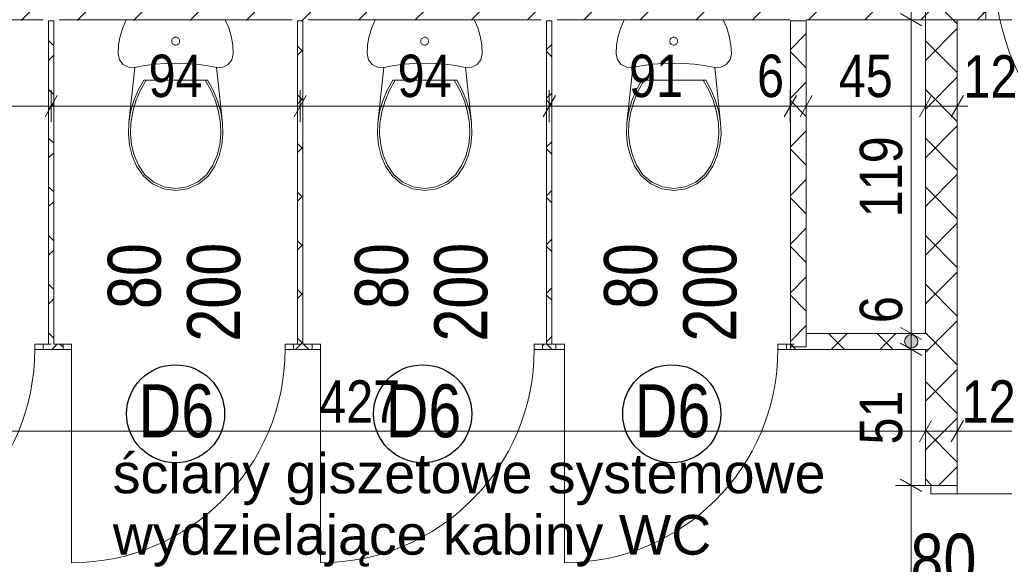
# Model space of a CAD drawing. Header units: centimetres. Extents: x 18292 to 3593338517, y 11794 to 62103.
# Tile 109 of 147: x 1796684037 to 1796684409, y 55585 to 55790. Entities that reach past the tile are written whole.
import ezdxf

# ---------------------------------------------------------------- set-up
doc = ezdxf.new("R2010")
doc.units = ezdxf.units.CM
doc.header["$MEASUREMENT"] = 0
doc.linetypes.add('Kreski-Szerokie', pattern=[3, 1.2, -1.8])
for name, color, linetype in [('499-Wymiary i opisy', 7, 'Continuous'), ('__PROJEKTOWANE', 7, 'Continuous'), ('__PROJEKTOWANE_WYPOSAŻENIE', 7, 'Continuous'), ('MF_KRESKOWANIE', 7, 'Continuous'), ('MF_OKNA', 7, 'Continuous'), ('MF_SCIANY_KONSTR', 7, 'Continuous')]:
    doc.layers.add(name, color=color, linetype=linetype)
doc.styles.add('GENERATED_STYLE_2', font='txt')
doc.styles.add('GENERATED_STYLE_4', font='txt')
doc.dimstyles.new('GENERATED_STYLE__1', dxfattribs={"dimtxt": 16, "dimasz": 6.08, "dimexe": 0.18, "dimexo": 0.0625, "dimgap": 0.09, "dimtad": 1, "dimtih": 1, "dimtoh": 1, "dimdec": 0, "dimzin": 0, "dimdsep": 46, "dimtxsty": 'GENERATED_STYLE_4', "dimblk": 'ARROWHEAD_2', "dimblk1": 'ARROWHEAD_2', "dimblk2": 'ARROWHEAD_2', "dimcen": 0.09, "dimse1": 1, "dimse2": 1, "dimclrd": 7, "dimclre": 7, "dimclrt": 7, "dimadec": 0, "dimazin": 0, "dimtfac": 1, "dimtdec": 4, "dimtmove": 0, "dimatfit": 3, "dimfxl": 0, "dimtolj": 1, "dimtzin": 0, "dimarcsym": 0})
doc.dimstyles.new('GENERATED_STYLE__2', dxfattribs={"dimtxt": 16, "dimasz": 6.08, "dimexe": 0.18, "dimexo": 0.0625, "dimgap": 0.09, "dimtad": 1, "dimtih": 1, "dimtoh": 1, "dimdec": 0, "dimzin": 0, "dimdsep": 46, "dimtxsty": 'GENERATED_STYLE_4', "dimblk": 'ARROWHEAD_2', "dimblk1": 'ARROWHEAD_2', "dimblk2": 'ARROWHEAD_2', "dimcen": 0.09, "dimse1": 1, "dimse2": 1, "dimclrd": 7, "dimclre": 7, "dimclrt": 7, "dimadec": 0, "dimazin": 0, "dimtfac": 1, "dimtdec": 4, "dimtmove": 2, "dimatfit": 3, "dimfxl": 0, "dimtolj": 1, "dimtzin": 0, "dimarcsym": 0})
doc.dimstyles.new('GENERATED_STYLE__3', dxfattribs={"dimtxt": 16, "dimasz": 6.08, "dimexe": 0.18, "dimexo": 0.0625, "dimgap": 0.09, "dimtad": 1, "dimdec": 0, "dimzin": 0, "dimdsep": 46, "dimtxsty": 'GENERATED_STYLE_4', "dimblk": 'ARROWHEAD_2', "dimblk1": 'ARROWHEAD_2', "dimblk2": 'ARROWHEAD_2', "dimcen": 0.09, "dimse1": 1, "dimse2": 1, "dimclrd": 7, "dimclre": 7, "dimclrt": 7, "dimadec": 0, "dimazin": 0, "dimtfac": 1, "dimtdec": 4, "dimtmove": 2, "dimatfit": 3, "dimfxl": 0, "dimtolj": 1, "dimtzin": 0, "dimarcsym": 0})
doc.dimstyles.new('GENERATED_STYLE__4', dxfattribs={"dimtxt": 16, "dimasz": 6.08, "dimexe": 0.18, "dimexo": 0.0625, "dimgap": 0.09, "dimtad": 1, "dimdec": 0, "dimzin": 0, "dimdsep": 46, "dimtxsty": 'GENERATED_STYLE_4', "dimblk": 'ARROWHEAD_2', "dimblk1": 'ARROWHEAD_2', "dimblk2": 'ARROWHEAD_2', "dimcen": 0.09, "dimse1": 1, "dimse2": 1, "dimclrd": 7, "dimclre": 7, "dimclrt": 7, "dimadec": 0, "dimazin": 0, "dimtfac": 1, "dimtdec": 4, "dimtmove": 0, "dimatfit": 3, "dimfxl": 0, "dimtolj": 1, "dimtzin": 0, "dimarcsym": 0})
pattern_1 = [(45, (1801523908.342, 3898003.605), (-9.192387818, 9.192387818), []), (135, (1801523908.342, 3898003.605), (9.192387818, 9.192387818), [])]

# ---------------------------------------------------------------- blocks, each defined once
blk = doc.blocks.new('Drzwi metalowe 21_5')
at = {"layer": '__PROJEKTOWANE', "color": 7, "linetype": 'Continuous', "lineweight": 13}
blk.add_line((42.8, 0), (42.8, 85.6), dxfattribs=at)
at = {"layer": '__PROJEKTOWANE', "color": 150, "linetype": 'Continuous', "lineweight": 13}
for p, q in [((-46, 0), (-50.3, 0)), ((-46, 0), (-50.3, 0)), ((-46, 0), (-46, -10)), ((-46, 0), (-46, -10)), ((46, 0), (46, -10)), ((46, 0), (46, -10)), ((46, 0), (50.3, 0)), ((46, 0), (50.3, 0)), ((-46, -10), (-46, -12)), ((-46, -10), (-46, -12)), ((46, -10), (46, -12)), ((46, -10), (46, -12)), ((-46, -12), (-50.3, -12)), ((-46, -12), (-50.3, -12)), ((46, -12), (50.3, -12)), ((46, -12), (50.3, -12))]:
    blk.add_line(p, q, dxfattribs=at)
at = {"layer": '__PROJEKTOWANE', "color": 7, "linetype": 'Continuous', "lineweight": 15}
for p, q in [((-42.8, 0), (-46, 0)), ((-46, 0), (-46, -10)), ((-42.8, -10), (-42.8, 0)), ((46, 0), (42.8, 0)), ((42.8, 0), (42.8, -10)), ((46, -10), (46, 0)), ((-46, -10), (-42.8, -10)), ((42.8, -10), (46, -10))]:
    blk.add_line(p, q, dxfattribs=at)
at = {"layer": '__PROJEKTOWANE', "color": 7, "linetype": 'Continuous', "lineweight": 13}
blk.add_arc((42.8, 0), 85.6, 90, 180, dxfattribs=at)
blk = doc.blocks.new('Drzwi metalowe 21_6')
at = {"layer": '__PROJEKTOWANE', "color": 7, "linetype": 'Continuous', "lineweight": 13}
blk.add_line((46.8, 0), (46.8, 93.6), dxfattribs=at)
at = {"layer": '__PROJEKTOWANE', "color": 150, "linetype": 'Continuous', "lineweight": 13}
for p, q in [((-50, 20), (-54.3, 20)), ((-50, 20), (-54.3, 20)), ((-50, 20), (-50, 0)), ((-50, 20), (-50, 0)), ((-50, 20), (-50, 0)), ((50, 20), (50, 0)), ((50, 20), (50, 0)), ((50, 20), (50, 0)), ((50, 20), (54.3, 20)), ((50, 20), (54.3, 20)), ((-50, 0), (-50, -10)), ((-50, 0), (-50, -10)), ((50, 0), (50, -10)), ((50, 0), (50, -10)), ((-50, -10), (-54.3, -10)), ((-50, -10), (-54.3, -10)), ((50, -10), (54.3, -10)), ((50, -10), (54.3, -10))]:
    blk.add_line(p, q, dxfattribs=at)
at = {"layer": '__PROJEKTOWANE', "color": 7, "linetype": 'Continuous', "lineweight": 15}
for p, q in [((-46.8, 0), (-50, 0)), ((-50, 0), (-50, -10)), ((-46.8, -10), (-46.8, 0)), ((50, 0), (46.8, 0)), ((46.8, 0), (46.8, -10)), ((50, -10), (50, 0)), ((-50, -10), (-46.8, -10)), ((46.8, -10), (50, -10))]:
    blk.add_line(p, q, dxfattribs=at)
at = {"layer": '__PROJEKTOWANE', "color": 7, "linetype": 'Continuous', "lineweight": 13}
blk.add_arc((46.8, 0), 93.6, 90, 180, dxfattribs=at)
blk = doc.blocks.new('Drzwi metalowe 21_7')
at = {"layer": '__PROJEKTOWANE', "color": 7, "linetype": 'Continuous', "lineweight": 13}
blk.add_line((40.3, 0), (40.3, 80.6), dxfattribs=at)
at = {"layer": '__PROJEKTOWANE', "color": 150, "linetype": 'Continuous', "lineweight": 13}
for p, q in [((-43.5, 0), (-46.5, 0)), ((-43.5, 0), (-46.5, 0)), ((-43.5, 0), (-43.5, -2)), ((-43.5, 0), (-43.5, -2)), ((43.5, 0), (43.5, -2)), ((43.5, 0), (43.5, -2)), ((43.5, 0), (46.5, 0)), ((43.5, 0), (46.5, 0)), ((-43.5, -2), (-46.5, -2)), ((-43.5, -2), (-46.5, -2)), ((43.5, -2), (46.5, -2)), ((43.5, -2), (46.5, -2))]:
    blk.add_line(p, q, dxfattribs=at)
at = {"layer": '__PROJEKTOWANE', "color": 7, "linetype": 'Continuous', "lineweight": 15}
for p, q in [((-40.3, 0), (-43.5, 0)), ((-43.5, 0), (-43.5, -2)), ((-40.3, -2), (-40.3, 0)), ((43.5, 0), (40.3, 0)), ((40.3, 0), (40.3, -2)), ((43.5, -2), (43.5, 0)), ((-43.5, -2), (-40.3, -2)), ((40.3, -2), (43.5, -2))]:
    blk.add_line(p, q, dxfattribs=at)
at = {"layer": '__PROJEKTOWANE', "color": 7, "linetype": 'Continuous', "lineweight": 13}
blk.add_arc((40.3, 0), 80.6, 90, 180, dxfattribs=at)
blk = doc.blocks.new('WC 1 LT 65')
at = {"layer": '__PROJEKTOWANE', "color": 5, "linetype": 'Continuous', "lineweight": 13}
for p, q in [((-18.68, 64.5), (-20.01, 61.45)), ((18.68, 64.5), (-18.68, 64.5)), ((20.01, 61.45), (18.68, 64.5)), ((-20.01, 61.45), (-20.97, 58.26)), ((20.97, 58.26), (20.01, 61.45)), ((-20.97, 58.26), (-21.55, 54.98)), ((-1.48, 56.66), (-1.5, 56.4)), ((-1.5, 56.4), (-1.48, 56.14)), ((-1.41, 56.91), (-1.48, 56.66)), ((-1.48, 56.14), (-1.41, 55.89)), ((-1.3, 57.15), (-1.41, 56.91)), ((-1.41, 55.89), (-1.3, 55.65)), ((-1.15, 57.36), (-1.3, 57.15)), ((-0.96, 57.55), (-1.15, 57.36)), ((-0.75, 57.7), (-0.96, 57.55)), ((-0.51, 57.81), (-0.75, 57.7)), ((-0.26, 57.88), (-0.51, 57.81)), ((0, 57.9), (-0.26, 57.88)), ((0.26, 57.88), (0, 57.9)), ((0.51, 57.81), (0.26, 57.88)), ((0.75, 57.7), (0.51, 57.81)), ((0.96, 57.55), (0.75, 57.7)), ((1.15, 57.36), (0.96, 57.55)), ((1.3, 57.15), (1.15, 57.36)), ((1.41, 56.91), (1.3, 57.15)), ((1.3, 55.65), (1.41, 55.89)), ((1.48, 56.66), (1.41, 56.91)), ((1.41, 55.89), (1.48, 56.14)), ((1.5, 56.4), (1.48, 56.66)), ((1.48, 56.14), (1.5, 56.4)), ((21.55, 54.98), (20.97, 58.26)), ((-21.55, 54.98), (-21.75, 51.65)), ((-1.3, 55.65), (-1.15, 55.44)), ((-1.15, 55.44), (-0.96, 55.25)), ((-0.96, 55.25), (-0.75, 55.1)), ((-0.75, 55.1), (-0.51, 54.99)), ((-0.51, 54.99), (-0.26, 54.92)), ((-0.26, 54.92), (0, 54.9)), ((0, 54.9), (0.26, 54.92)), ((0.26, 54.92), (0.51, 54.99)), ((0.51, 54.99), (0.75, 55.1)), ((0.75, 55.1), (0.96, 55.25)), ((0.96, 55.25), (1.15, 55.44)), ((1.15, 55.44), (1.3, 55.65)), ((21.75, 51.65), (21.55, 54.98)), ((-21.75, 51.65), (-21.24, 49.4)), ((-21.24, 49.4), (-19.82, 47.58)), ((19.82, 47.58), (21.24, 49.4)), ((21.24, 49.4), (21.75, 51.65)), ((-19.82, 47.58), (-17.76, 46.55)), ((-17.76, 46.55), (-15.45, 46.5)), ((-15.45, 46.5), (-17.7, 25.5)), ((-15.45, 46.5), (-11.62, 47.18)), ((-11.62, 47.18), (-7.76, 47.66)), ((-7.76, 47.66), (-3.89, 47.96)), ((-3.89, 47.96), (0, 48.05)), ((0, 48.05), (3.89, 47.96)), ((3.89, 47.96), (7.76, 47.66)), ((7.76, 47.66), (11.62, 47.18)), ((11.62, 47.18), (15.45, 46.5)), ((15.45, 46.5), (17.76, 46.55)), ((17.7, 25.5), (15.45, 46.5)), ((17.76, 46.55), (19.82, 47.58)), ((-12.07, 41.6), (-14.16, 37.85)), ((-11.12, 41.6), (-13.28, 37.84)), ((12.07, 41.6), (-12.07, 41.6)), ((13.28, 37.84), (11.12, 41.6)), ((14.16, 37.85), (12.07, 41.6)), ((-14.16, 37.85), (-15.81, 33.88)), ((-13.28, 37.84), (-14.98, 33.85)), ((14.98, 33.85), (13.28, 37.84)), ((15.81, 33.88), (14.16, 37.85)), ((-15.81, 33.88), (-17, 29.74)), ((-14.98, 33.85), (-16.19, 29.69)), ((16.19, 29.69), (14.98, 33.85)), ((17, 29.74), (15.81, 33.88)), ((-17, 29.74), (-17.7, 25.5)), ((17.7, 25.5), (17, 29.74)), ((-16.19, 29.69), (-16.91, 25.42)), ((16.91, 25.42), (16.19, 29.69)), ((-17.7, 25.5), (-17.85, 21.3)), ((-16.91, 25.42), (-17.06, 21.33)), ((17.06, 21.33), (16.91, 25.42)), ((17.85, 21.3), (17.7, 25.5)), ((-17.85, 21.3), (-17.41, 17.13)), ((-17.06, 21.33), (-16.62, 17.27)), ((16.62, 17.27), (17.06, 21.33)), ((17.41, 17.13), (17.85, 21.3)), ((-17.41, 17.13), (-16.38, 13.06)), ((-16.62, 17.27), (-15.62, 13.3)), ((15.62, 13.3), (16.62, 17.27)), ((16.38, 13.06), (17.41, 17.13)), ((-16.38, 13.06), (-14.78, 9.17)), ((-15.62, 13.3), (-14.07, 9.52)), ((14.07, 9.52), (15.62, 13.3)), ((14.78, 9.17), (16.38, 13.06)), ((-14.78, 9.17), (-12.21, 5.4)), ((-14.07, 9.52), (-11.62, 5.93)), ((11.62, 5.93), (14.07, 9.52)), ((12.21, 5.4), (14.78, 9.17)), ((-12.21, 5.4), (-8.7, 2.48)), ((-11.62, 5.93), (-8.28, 3.15)), ((8.28, 3.15), (11.62, 5.93)), ((8.7, 2.48), (12.21, 5.4)), ((-8.7, 2.48), (-4.52, 0.63)), ((-8.28, 3.15), (-4.3, 1.4)), ((-4.52, 0.63), (0, 0)), ((-4.3, 1.4), (0, 0.8)), ((0, 0.8), (4.3, 1.4)), ((0, 0), (4.52, 0.63)), ((4.3, 1.4), (8.28, 3.15)), ((4.52, 0.63), (8.7, 2.48))]:
    blk.add_line(p, q, dxfattribs=at)
blk = doc.blocks.new('*D616', base_point=(1801523908.34, 3898003.61))
at = {"layer": '499-Wymiary i opisy', "color": 7, "linetype": 'Continuous', "lineweight": 13}
for p, q in [((1796683954.37, 55639.09), (1796683949.75, 55631.09)), ((1796683952.06, 55629.09), (1796683952.06, 55641.09)), ((1796684381.37, 55639.09), (1796684376.75, 55631.09)), ((1796684379.06, 55629.09), (1796684379.06, 55641.09)), ((1796683948.14, 55635.09), (1796683952.06, 55635.09)), ((1796683952.06, 55635.09), (1796684379.06, 55635.09))]:
    blk.add_line(p, q, dxfattribs=at)
at = {"layer": '499-Wymiary i opisy', "color": 7, "lineweight": 13, "insert": (1796684150.2, 55638.29), "char_height": 16, "attachment_point": 7, "style": 'GENERATED_STYLE_4'}
blk.add_mtext('\\A1;{\\pql;\\fArial Narrow|b0|i0|c238|p34;427}', dxfattribs=at)
blk = doc.blocks.new('ARROWHEAD_2')
at = {"color": 0, "linetype": 'Continuous', "lineweight": 0}
for p, q in [((-0.378, -0.655), (0.378, 0.655)), ((0, 0), (-1, 0))]:
    blk.add_line(p, q, dxfattribs=at)
blk = doc.blocks.new('*D617', base_point=(1801523908.34, 3898003.61))
at = {"layer": '499-Wymiary i opisy', "color": 7, "linetype": 'Continuous', "lineweight": 13}
for p, q in [((1796684381.37, 55639.09), (1796684376.75, 55631.09)), ((1796684379.06, 55629.09), (1796684379.06, 55641.09)), ((1796684393.37, 55639.09), (1796684388.75, 55631.09)), ((1796684391.06, 55629.09), (1796684391.06, 55641.09)), ((1796684379.06, 55635.09), (1796684391.06, 55635.09))]:
    blk.add_line(p, q, dxfattribs=at)
blk = doc.blocks.new('*D618', base_point=(1801523908.34, 3898003.61))
at = {"layer": '499-Wymiary i opisy', "color": 7, "linetype": 'Continuous', "lineweight": 13}
for p, q in [((1796684393.37, 55639.09), (1796684388.75, 55631.09)), ((1796684391.06, 55629.09), (1796684391.06, 55641.09)), ((1796684518.37, 55639.09), (1796684513.75, 55631.09)), ((1796684516.06, 55629.09), (1796684516.06, 55641.09)), ((1796684391.06, 55635.09), (1796684516.06, 55635.09))]:
    blk.add_line(p, q, dxfattribs=at)
at = {"layer": '499-Wymiary i opisy', "color": 7, "lineweight": 13, "char_height": 16, "attachment_point": 7, "style": 'GENERATED_STYLE_4'}
for s, insert in [('\\A1;{\\pql;\\fArial Narrow|b0|i0|c238|p34;12}', (1796684392.69, 55638.29)), ('\\A1;{\\pql;\\fArial Narrow|b0|i0|c238|p34;125}', (1796684438.2, 55638.29))]:
    blk.add_mtext(s, dxfattribs=dict(at, insert=insert))
blk = doc.blocks.new('*D737', base_point=(1801523908.34, 3898003.61))
at = {"layer": '499-Wymiary i opisy', "color": 7, "linetype": 'Continuous', "lineweight": 13}
for p, q in [((1796683954.37, 55761.85), (1796683949.75, 55753.85)), ((1796683952.06, 55751.85), (1796683952.06, 55763.85)), ((1796684051.36, 55761.85), (1796684046.74, 55753.85)), ((1796684049.05, 55751.85), (1796684049.05, 55763.85)), ((1796683948.14, 55757.85), (1796683952.06, 55757.85)), ((1796683952.06, 55757.85), (1796684049.05, 55757.85))]:
    blk.add_line(p, q, dxfattribs=at)
at = {"layer": '499-Wymiary i opisy', "color": 7, "lineweight": 13, "insert": (1796683990.31, 55761.05), "char_height": 16, "attachment_point": 7, "style": 'GENERATED_STYLE_4'}
blk.add_mtext('\\A1;{\\pql;\\fArial Narrow|b0|i0|c238|p34;97}', dxfattribs=at)
blk = doc.blocks.new('*D738', base_point=(1801523908.34, 3898003.61))
at = {"layer": '499-Wymiary i opisy', "color": 7, "linetype": 'Continuous', "lineweight": 13}
for p, q in [((1796684051.36, 55761.85), (1796684046.74, 55753.85)), ((1796684049.05, 55751.85), (1796684049.05, 55763.85)), ((1796684145.35, 55761.85), (1796684140.73, 55753.85)), ((1796684143.04, 55751.85), (1796684143.04, 55763.85)), ((1796684049.05, 55757.85), (1796684143.04, 55757.85))]:
    blk.add_line(p, q, dxfattribs=at)
at = {"layer": '499-Wymiary i opisy', "color": 7, "lineweight": 13, "insert": (1796684085.8, 55761.05), "char_height": 16, "attachment_point": 7, "style": 'GENERATED_STYLE_4'}
blk.add_mtext('\\A1;{\\pql;\\fArial Narrow|b0|i0|c238|p34;94}', dxfattribs=at)
blk = doc.blocks.new('*D739', base_point=(1801523908.34, 3898003.61))
at = {"layer": '499-Wymiary i opisy', "color": 7, "linetype": 'Continuous', "lineweight": 13}
for p, q in [((1796684145.35, 55761.85), (1796684140.73, 55753.85)), ((1796684143.04, 55751.85), (1796684143.04, 55763.85)), ((1796684239.35, 55761.85), (1796684234.73, 55753.85)), ((1796684237.04, 55751.85), (1796684237.04, 55763.85)), ((1796684143.04, 55757.85), (1796684237.04, 55757.85))]:
    blk.add_line(p, q, dxfattribs=at)
at = {"layer": '499-Wymiary i opisy', "color": 7, "lineweight": 13, "insert": (1796684179.8, 55761.05), "char_height": 16, "attachment_point": 7, "style": 'GENERATED_STYLE_4'}
blk.add_mtext('\\A1;{\\pql;\\fArial Narrow|b0|i0|c238|p34;94}', dxfattribs=at)
blk = doc.blocks.new('*D740', base_point=(1801523908.34, 3898003.61))
at = {"layer": '499-Wymiary i opisy', "color": 7, "linetype": 'Continuous', "lineweight": 13}
for p, q in [((1796684239.35, 55761.85), (1796684234.73, 55753.85)), ((1796684237.04, 55751.85), (1796684237.04, 55763.85)), ((1796684330.33, 55761.85), (1796684325.72, 55753.85)), ((1796684328.03, 55751.85), (1796684328.03, 55763.85)), ((1796684237.04, 55757.85), (1796684328.03, 55757.85))]:
    blk.add_line(p, q, dxfattribs=at)
at = {"layer": '499-Wymiary i opisy', "color": 7, "lineweight": 13, "char_height": 16, "attachment_point": 7, "style": 'GENERATED_STYLE_4'}
for s, insert in [('\\A1;{\\pql;\\fArial Narrow|b0|i0|c238|p34;91}', (1796684267.17, 55761.05)), ('\\A1;{\\pql;\\fArial Narrow|b0|i0|c238|p34;6}', (1796684315.47, 55761.05))]:
    blk.add_mtext(s, dxfattribs=dict(at, insert=insert))
blk = doc.blocks.new('*D741', base_point=(1801523908.34, 3898003.61))
at = {"layer": '499-Wymiary i opisy', "color": 7, "linetype": 'Continuous', "lineweight": 13}
for p, q in [((1796684330.33, 55761.85), (1796684325.72, 55753.85)), ((1796684328.03, 55751.85), (1796684328.03, 55763.85)), ((1796684336.33, 55761.85), (1796684331.72, 55753.85)), ((1796684334.03, 55751.85), (1796684334.03, 55763.85)), ((1796684328.03, 55757.85), (1796684334.03, 55757.85))]:
    blk.add_line(p, q, dxfattribs=at)
blk = doc.blocks.new('*D742', base_point=(1801523908.34, 3898003.61))
at = {"layer": '499-Wymiary i opisy', "color": 7, "linetype": 'Continuous', "lineweight": 13}
for p, q in [((1796684336.33, 55761.85), (1796684331.72, 55753.85)), ((1796684334.03, 55751.85), (1796684334.03, 55763.85)), ((1796684381.37, 55761.85), (1796684376.75, 55753.85)), ((1796684379.06, 55751.85), (1796684379.06, 55763.85)), ((1796684334.03, 55757.85), (1796684379.06, 55757.85))]:
    blk.add_line(p, q, dxfattribs=at)
at = {"layer": '499-Wymiary i opisy', "color": 7, "lineweight": 13, "insert": (1796684346.3, 55761.05), "char_height": 16, "attachment_point": 7, "style": 'GENERATED_STYLE_4'}
blk.add_mtext('\\A1;{\\pql;\\fArial Narrow|b0|i0|c238|p34;45}', dxfattribs=at)
blk = doc.blocks.new('*D743', base_point=(1801523908.34, 3898003.61))
at = {"layer": '499-Wymiary i opisy', "color": 7, "linetype": 'Continuous', "lineweight": 13}
for p, q in [((1796684381.37, 55761.85), (1796684376.75, 55753.85)), ((1796684379.06, 55751.85), (1796684379.06, 55763.85)), ((1796684388.75, 55753.85), (1796684393.37, 55761.85)), ((1796684391.06, 55751.85), (1796684391.06, 55763.85)), ((1796684379.06, 55757.85), (1796684391.06, 55757.85)), ((1796684391.06, 55757.85), (1796684394.97, 55757.85))]:
    blk.add_line(p, q, dxfattribs=at)
at = {"layer": '499-Wymiary i opisy', "color": 7, "lineweight": 13, "insert": (1796684393.37, 55761.05), "char_height": 16, "attachment_point": 7, "style": 'GENERATED_STYLE_4'}
blk.add_mtext('\\A1;{\\pql;\\fArial Narrow|b0|i0|c238|p34;12}', dxfattribs=at)
blk = doc.blocks.new('*D747', base_point=(1801523908.34, 3898003.61))
at = {"layer": '499-Wymiary i opisy', "color": 7, "linetype": 'Continuous', "lineweight": 13}
for p, q in [((1796684369.67, 55616.91), (1796684377.67, 55612.29)), ((1796684379.67, 55614.6), (1796684367.67, 55614.6)), ((1796684373.67, 55522.6), (1796684373.67, 55614.6)), ((1796684369.67, 55524.91), (1796684377.67, 55520.29)), ((1796684379.67, 55522.6), (1796684367.67, 55522.6))]:
    blk.add_line(p, q, dxfattribs=at)
at = {"layer": '499-Wymiary i opisy', "color": 7, "lineweight": 13, "insert": (1796684370.47, 55558.36), "char_height": 16, "attachment_point": 7, "rotation": 90, "style": 'GENERATED_STYLE_4'}
blk.add_mtext('\\A1;{\\pql;\\fArial Narrow|b0|i0|c238|p34;92}', dxfattribs=at)
blk = doc.blocks.new('*D748', base_point=(1801523908.34, 3898003.61))
at = {"layer": '499-Wymiary i opisy', "color": 7, "linetype": 'Continuous', "lineweight": 13}
for p, q in [((1796684369.67, 55668.3), (1796684377.67, 55663.68)), ((1796684379.67, 55665.99), (1796684367.67, 55665.99)), ((1796684373.67, 55614.6), (1796684373.67, 55665.99)), ((1796684369.67, 55616.91), (1796684377.67, 55612.29)), ((1796684379.67, 55614.6), (1796684367.67, 55614.6))]:
    blk.add_line(p, q, dxfattribs=at)
at = {"layer": '499-Wymiary i opisy', "color": 7, "lineweight": 13, "insert": (1796684370.47, 55630.06), "char_height": 16, "attachment_point": 7, "rotation": 90, "style": 'GENERATED_STYLE_4'}
blk.add_mtext('\\A1;{\\pql;\\fArial Narrow|b0|i0|c238|p34;51}', dxfattribs=at)
blk = doc.blocks.new('*D749', base_point=(1801523908.34, 3898003.61))
at = {"layer": '499-Wymiary i opisy', "linetype": 'Continuous', "lineweight": 13}
blk.add_hatch(color=7, dxfattribs=at).paths.add_polyline_path([(1796684371.15, 55668.99), (1796684371.34, 55668.03), (1796684371.89, 55667.21), (1796684372.71, 55666.66), (1796684373.67, 55666.47), (1796684374.64, 55666.66), (1796684375.46, 55667.21), (1796684376.01, 55668.03), (1796684376.2, 55668.99), (1796684376.01, 55669.96), (1796684375.46, 55670.78), (1796684374.64, 55671.32), (1796684373.67, 55671.52), (1796684372.71, 55671.32), (1796684371.89, 55670.78), (1796684371.34, 55669.96)])
at = {"layer": '499-Wymiary i opisy', "color": 7, "linetype": 'Continuous', "lineweight": 13}
for p, q in [((1796684379.67, 55671.99), (1796684367.67, 55671.99)), ((1796684369.67, 55674.3), (1796684377.67, 55669.68)), ((1796684373.62, 55668.99), (1796684373.62, 55672.74)), ((1796684373.67, 55665.99), (1796684373.67, 55671.99)), ((1796684369.67, 55668.3), (1796684377.67, 55663.68)), ((1796684373.67, 55668.99), (1796684373.62, 55668.99)), ((1796684379.67, 55665.99), (1796684367.67, 55665.99))]:
    blk.add_line(p, q, dxfattribs=at)
blk.add_circle((1796684373.67, 55668.99), 2.52, dxfattribs=at)
blk = doc.blocks.new('*D750', base_point=(1801523908.34, 3898003.61))
at = {"layer": '499-Wymiary i opisy', "color": 7, "linetype": 'Continuous', "lineweight": 13}
for p, q in [((1796684373.67, 55790.49), (1796684373.67, 55794.41)), ((1796684379.67, 55790.49), (1796684367.67, 55790.49)), ((1796684377.67, 55788.18), (1796684369.67, 55792.8)), ((1796684373.67, 55671.99), (1796684373.67, 55790.49)), ((1796684373.62, 55672.74), (1796684373.62, 55689.26)), ((1796684379.67, 55671.99), (1796684367.67, 55671.99)), ((1796684369.67, 55674.3), (1796684377.67, 55669.68)), ((1796684373.62, 55668.99), (1796684373.62, 55672.74))]:
    blk.add_line(p, q, dxfattribs=at)
at = {"layer": '499-Wymiary i opisy', "color": 7, "lineweight": 13, "char_height": 16, "attachment_point": 7, "rotation": 90, "style": 'GENERATED_STYLE_4'}
for s, insert in [('\\A1;{\\pql;\\fArial Narrow|b0|i0|c238|p34;119}', (1796684370.47, 55715.88)), ('\\A1;{\\pql;\\fArial Narrow|b0|i0|c238|p34;6}', (1796684370.47, 55675.88))]:
    blk.add_mtext(s, dxfattribs=dict(at, insert=insert))

msp = doc.modelspace()

# ---------------------------------------------------------------- hatches: boundary and pattern name
at = {"layer": '__PROJEKTOWANE', "linetype": 'Continuous', "lineweight": 0, "true_color": 0x000000}
h = msp.add_hatch(dxfattribs=at)
h.set_pattern_fill('Concrete_Block_000c', color=18, style=0, pattern_type=2)
h.set_pattern_definition(pattern_1)
h.paths.add_polyline_path([(1796684379.06, 55820.49), (1796684379.06, 55614.6), (1796684391.06, 55614.6), (1796684391.06, 55790.49)])
h = msp.add_hatch(dxfattribs=at)
h.set_pattern_fill('Concrete_Block_000c', color=18, style=0, pattern_type=2)
h.set_pattern_definition(pattern_1)
h.paths.add_polyline_path([(1796684050.05, 55667.99), (1796684050.05, 55790.1), (1796684048.05, 55790.1), (1796684048.05, 55667.99)])
h = msp.add_hatch(dxfattribs=at)
h.set_pattern_fill('Concrete_Block_000c', color=18, style=0, pattern_type=2)
h.set_pattern_definition(pattern_1)
h.paths.add_polyline_path([(1796684144.04, 55667.99), (1796684144.04, 55790.1), (1796684142.04, 55790.1), (1796684142.04, 55667.99)])
h = msp.add_hatch(dxfattribs=at)
h.set_pattern_fill('Concrete_Block_000c', color=18, style=0, pattern_type=2)
h.set_pattern_definition(pattern_1)
h.paths.add_polyline_path([(1796684238.04, 55667.99), (1796684238.04, 55790.1), (1796684236.04, 55790.1), (1796684236.04, 55667.99)])
h = msp.add_hatch(dxfattribs=at)
h.set_pattern_fill('Concrete_Block_000c', color=18, style=0, pattern_type=2)
h.set_pattern_definition(pattern_1)
h.paths.add_polyline_path([(1796684334.04, 55666.99), (1796684334.04, 55790.1), (1796684328.04, 55790.1), (1796684328.04, 55666.99)])
h = msp.add_hatch(dxfattribs=at)
h.set_pattern_fill('Concrete_Block_000c', color=18, style=0, pattern_type=2)
h.set_pattern_definition(pattern_1)
h.paths.add_polyline_path([(1796684328.04, 55665.99), (1796684379.06, 55665.99), (1796684379.06, 55671.99), (1796684328.04, 55671.99)])
h = msp.add_hatch(dxfattribs=at)
h.set_pattern_fill('Concrete_Block_000c', color=18, style=0, pattern_type=2)
h.set_pattern_definition(pattern_1)
h.paths.add_polyline_path([(1796684046.06, 55665.99), (1796684053.51, 55665.99), (1796684053.51, 55667.99), (1796684046.06, 55667.99)])
h = msp.add_hatch(dxfattribs=at)
h.set_pattern_fill('Concrete_Block_000c', color=18, style=0, pattern_type=2)
h.set_pattern_definition(pattern_1)
h.paths.add_polyline_path([(1796684140.51, 55665.99), (1796684147.54, 55665.99), (1796684147.54, 55667.99), (1796684140.51, 55667.99)])
h = msp.add_hatch(dxfattribs=at)
h.set_pattern_fill('Concrete_Block_000c', color=18, style=0, pattern_type=2)
h.set_pattern_definition(pattern_1)
h.paths.add_polyline_path([(1796684234.54, 55665.99), (1796684239.54, 55665.99), (1796684239.54, 55667.99), (1796684234.54, 55667.99)])
h = msp.add_hatch(dxfattribs=at)
h.set_pattern_fill('Concrete_Block_000c', color=18, style=0, pattern_type=2)
h.set_pattern_definition(pattern_1)
h.paths.add_polyline_path([(1796684326.54, 55665.99), (1796684328.04, 55665.99), (1796684328.04, 55667.99), (1796684326.54, 55667.99)])
at = {"layer": 'MF_KRESKOWANIE', "linetype": 'Continuous', "lineweight": 13}
h = msp.add_hatch(dxfattribs=at)
h.set_pattern_fill('bloczki_ceramiczne_000c', color=250, style=0, pattern_type=2)
h.set_pattern_definition([(45, (1801523908.342, 3898003.605), (-10.606601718, 10.606601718), [])])
h.paths.add_polyline_path([(1796683914.06, 54907.49), (1796684214.06, 54907.49), (1796684214.06, 54896.49), (1796684214.06, 54735.49), (1796684214.06, 54106.49), (1796684282.06, 54106.49), (1796684590.06, 54106.49), (1796684590.06, 53966.49), (1796684632.06, 53966.49), (1796684913.74, 53966.49), (1796684913.74, 53894.49), (1796684913.74, 53558.49), (1796685083.74, 53558.49), (1796685083.74, 53894.49), (1796685083.74, 53966.49), (1796685083.74, 54106.49), (1796685459.06, 54106.49), (1796685459.06, 54607.49), (1796685759.06, 54607.49), (1796685759.06, 54660.49), (1796685759.06, 55820.49), (1796685440.06, 55820.49), (1796684664.06, 55820.49), (1796684664.06, 55776.49), (1796684735.06, 55776.49), (1796684735.06, 55556.49), (1796684668.06, 55556.49), (1796684658.06, 55556.49), (1796684658.06, 55514.49), (1796684878.06, 55514.49), (1796684878.06, 55556.49), (1796684777.06, 55556.49), (1796684777.06, 55776.49), (1796685115.06, 55776.49), (1796685115.06, 55556.49), (1796684958.06, 55556.49), (1796684958.06, 55514.49), (1796685157.06, 55514.49), (1796685157.06, 55776.49), (1796685421.06, 55776.49), (1796685721.06, 55776.49), (1796685721.06, 55234.49), (1796685421.06, 55234.49), (1796685157.06, 55234.49), (1796685157.06, 55434.49), (1796685115.06, 55434.49), (1796685115.06, 55393.49), (1796685115.06, 55026.49), (1796685157.06, 55026.49), (1796685157.06, 55192.49), (1796685721.06, 55192.49), (1796685721.06, 54645.49), (1796685457.06, 54645.49), (1796685457.06, 54735.49), (1796685457.06, 54747.49), (1796685157.06, 54747.49), (1796685157.06, 54934.49), (1796685115.06, 54934.49), (1796685115.06, 54747.49), (1796685115.06, 54705.49), (1796685421.06, 54705.49), (1796685421.06, 54144.49), (1796685019.06, 54144.49), (1796685019.06, 54705.49), (1796685023.06, 54705.49), (1796685023.06, 54747.49), (1796684925.06, 54747.49), (1796684925.06, 54705.49), (1796684977.06, 54705.49), (1796684977.06, 54290.49), (1796684952.06, 54290.49), (1796684967.06, 54248.49), (1796684977.06, 54248.49), (1796684977.06, 54144.49), (1796684797.06, 54144.49), (1796684797.06, 54147.49), (1796684755.06, 54147.49), (1796684755.06, 54144.49), (1796684742.06, 54144.49), (1796684742.06, 54106.49), (1796685045.74, 54106.49), (1796685045.74, 54008.49), (1796685045.74, 53894.49), (1796685045.39, 53894.49), (1796685045.39, 53600.49), (1796684955.74, 53600.49), (1796684955.74, 53894.49), (1796684955.74, 53983.49), (1796684930.74, 54008.49), (1796684632.06, 54008.49), (1796684632.06, 54106.49), (1796684682.06, 54106.49), (1796684682.06, 54144.49), (1796684632.06, 54144.49), (1796684632.06, 54159.49), (1796684590.06, 54159.49), (1796684590.06, 54144.49), (1796684252.06, 54144.49), (1796684252.06, 54705.49), (1796684392.06, 54705.49), (1796684392.06, 54747.49), (1796684252.06, 54747.49), (1796684252.06, 54907.49), (1796684516.06, 54907.49), (1796684516.06, 54871.49), (1796684558.06, 54871.49), (1796684558.06, 55099.49), (1796684516.06, 55099.49), (1796684516.06, 54945.49), (1796684262.06, 54945.49), (1796683952.06, 54945.49), (1796683952.06, 55790.1), (1796684414.6, 55790.44), (1796684414.74, 55820.49), (1796683952.06, 55820.49), (1796683928.06, 55782.49), (1796683914.06, 55782.49), (1796683914.06, 54945.49)])

# ---------------------------------------------------------------- linework, layer by layer
at = {"layer": '__PROJEKTOWANE', "color": 150, "linetype": 'Continuous', "lineweight": 13}
for p, q in [((1796684046.06, 55667.99), (1796684049.06, 55667.99)), ((1796684046.06, 55665.99), (1796684046.06, 55667.99)), ((1796684053.51, 55667.99), (1796684050.51, 55667.99)), ((1796684053.51, 55665.99), (1796684053.51, 55667.99)), ((1796684140.51, 55667.99), (1796684143.51, 55667.99)), ((1796684140.51, 55665.99), (1796684140.51, 55667.99)), ((1796684147.54, 55667.99), (1796684144.54, 55667.99)), ((1796684147.54, 55665.99), (1796684147.54, 55667.99)), ((1796684234.54, 55667.99), (1796684237.54, 55667.99)), ((1796684234.54, 55665.99), (1796684234.54, 55667.99)), ((1796684239.54, 55667.99), (1796684236.54, 55667.99)), ((1796684239.54, 55665.99), (1796684239.54, 55667.99)), ((1796684326.54, 55667.99), (1796684329.54, 55667.99)), ((1796684326.54, 55665.99), (1796684326.54, 55667.99)), ((1796684046.06, 55665.99), (1796684049.06, 55665.99)), ((1796684053.51, 55665.99), (1796684050.51, 55665.99)), ((1796684140.51, 55665.99), (1796684143.51, 55665.99)), ((1796684147.54, 55665.99), (1796684144.54, 55665.99)), ((1796684234.54, 55665.99), (1796684237.54, 55665.99)), ((1796684239.54, 55665.99), (1796684236.54, 55665.99)), ((1796684326.54, 55665.99), (1796684329.54, 55665.99)), ((1796684379.06, 55614.6), (1796684379.06, 55618.9)), ((1796684391.06, 55614.6), (1796684391.06, 55618.9)), ((1796684381.06, 55614.6), (1796684379.06, 55614.6)), ((1796684391.06, 55614.6), (1796684381.06, 55614.6))]:
    msp.add_line(p, q, dxfattribs=at)
at = {"layer": '__PROJEKTOWANE', "color": 150, "linetype": 'Continuous', "lineweight": 13, "flags": 128}
for points in [[(1796684379.06, 55820.49), (1796684379.06, 55671.99)], [(1796684391.06, 55614.6), (1796684391.06, 55790.49)], [(1796684050.05, 55790.1), (1796684048.05, 55790.1)], [(1796684048.05, 55790.1), (1796684048.05, 55667.99)], [(1796684050.05, 55667.99), (1796684050.05, 55790.1)], [(1796684144.04, 55790.1), (1796684142.04, 55790.1)], [(1796684142.04, 55790.1), (1796684142.04, 55667.99)], [(1796684144.04, 55667.99), (1796684144.04, 55790.1)], [(1796684238.04, 55790.1), (1796684236.04, 55790.1)], [(1796684236.04, 55790.1), (1796684236.04, 55667.99)], [(1796684238.04, 55667.99), (1796684238.04, 55790.1)], [(1796684334.04, 55790.1), (1796684328.04, 55790.1)], [(1796684328.04, 55790.1), (1796684328.04, 55666.99)], [(1796684334.04, 55666.99), (1796684334.04, 55790.1)], [(1796684328.04, 55671.99), (1796684328.04, 55671.99)], [(1796684328.04, 55671.99), (1796684328.04, 55665.99)], [(1796684379.06, 55671.99), (1796684334.04, 55671.99)], [(1796684048.05, 55667.99), (1796684046.06, 55667.99)], [(1796684053.51, 55667.99), (1796684050.05, 55667.99)], [(1796684142.04, 55667.99), (1796684140.51, 55667.99)], [(1796684147.54, 55667.99), (1796684144.04, 55667.99)], [(1796684236.04, 55667.99), (1796684234.54, 55667.99)], [(1796684239.54, 55667.99), (1796684238.04, 55667.99)], [(1796684328.04, 55667.99), (1796684326.54, 55667.99)], [(1796684328.04, 55665.99), (1796684328.04, 55667.99)], [(1796684046.06, 55665.99), (1796684053.51, 55665.99)], [(1796684140.51, 55665.99), (1796684147.54, 55665.99)], [(1796684234.54, 55665.99), (1796684239.54, 55665.99)], [(1796684326.54, 55665.99), (1796684328.04, 55665.99)], [(1796684328.04, 55666.99), (1796684334.04, 55666.99)], [(1796684328.04, 55665.99), (1796684379.06, 55665.99)], [(1796684379.06, 55665.99), (1796684379.06, 55614.6)]]:
    msp.add_lwpolyline(points, dxfattribs=at)
at = {"layer": '__PROJEKTOWANE', "color": 7, "linetype": 'Kreski-Szerokie', "lineweight": 13, "flags": 128}
msp.add_lwpolyline([(1796684400.79, 55820.49), (1796684400.79, 55790.49)], dxfattribs=at)
at = {"layer": '__PROJEKTOWANE', "color": 7, "linetype": 'Continuous', "lineweight": 25}
for centre in [(1796684095.99, 55641.64), (1796684189.27, 55641.64), (1796684283.28, 55641.64), (1796684424.7, 55568.6)]:
    msp.add_circle(centre, 18.52, dxfattribs=at)
at = {"layer": 'MF_SCIANY_KONSTR', "color": 7, "linetype": 'Continuous', "lineweight": 13}
for p, q in [((1796683952.06, 55790.49), (1796684046.05, 55790.49)), ((1796684052.05, 55790.49), (1796684140.04, 55790.49)), ((1796684146.04, 55790.49), (1796684234.03, 55790.49)), ((1796684240.03, 55790.49), (1796684328.03, 55790.49)), ((1796684334.03, 55790.49), (1796684422.02, 55790.49))]:
    msp.add_line(p, q, dxfattribs=at)

# ---------------------------------------------------------------- block references
at = {"layer": '__PROJEKTOWANE', "color": 5, "linetype": 'Continuous', "lineweight": 13, "xscale": -1, "zscale": 100}
for name, p, rotation in [('Drzwi metalowe 21_6', (1796684451.79, 55810.49), 180), ('Drzwi metalowe 21_5', (1796684391.06, 55568.6), 270)]:
    msp.add_blockref(name, p, dxfattribs=dict(at, rotation=rotation))
at = {"layer": '__PROJEKTOWANE', "color": 5, "linetype": 'Continuous', "lineweight": 13, "zscale": 100}
for p in [(1796684096.04, 55725.99), (1796684190.03, 55725.99), (1796684284.03, 55725.99)]:
    msp.add_blockref('WC 1 LT 65', p, dxfattribs=at)
at = {"layer": '__PROJEKTOWANE', "color": 5, "linetype": 'Continuous', "lineweight": 13, "zscale": 100, "rotation": 180}
for p in [(1796684002.56, 55665.99), (1796684097.01, 55665.99), (1796684191.04, 55665.99), (1796684283.04, 55665.99)]:
    msp.add_blockref('Drzwi metalowe 21_7', p, dxfattribs=at)

# ---------------------------------------------------------------- texts
at = {"layer": '__PROJEKTOWANE_WYPOSAŻENIE', "color": 150, "linetype": 'Continuous', "lineweight": 13, "insert": (1796684072.31, 55626.64), "char_height": 15, "width": 277.9185, "attachment_point": 1, "line_spacing_factor": 0.927826, "style": 'GENERATED_STYLE_2'}
msp.add_mtext('\\A1;{\\pql;\\fArial|b0|i0|c238|p38;ściany giszetowe systemowe wydzielające kabiny WC}', dxfattribs=at)
at = {"layer": 'MF_OKNA', "color": 7, "linetype": 'Continuous', "lineweight": 13, "char_height": 20, "attachment_point": 4, "rotation": 90, "style": 'GENERATED_STYLE_2'}
for s, insert in [('\\A1;{\\W0.800000x;\\pql;\\fArial|b0|i0|c238|p38;80}', (1796684080.55, 55681.21)), ('\\A1;{\\W0.800000x;\\pql;\\fArial|b0|i0|c238|p38;200}', (1796684110.51, 55668.93)), ('\\A1;{\\W0.800000x;\\pql;\\fArial|b0|i0|c238|p38;80}', (1796684173.82, 55681.21)), ('\\A1;{\\W0.800000x;\\pql;\\fArial|b0|i0|c238|p38;200}', (1796684203.78, 55668.93)), ('\\A1;{\\W0.800000x;\\pql;\\fArial|b0|i0|c238|p38;80}', (1796684267.84, 55681.21)), ('\\A1;{\\W0.800000x;\\pql;\\fArial|b0|i0|c238|p38;200}', (1796684297.8, 55668.93))]:
    msp.add_mtext(s, dxfattribs=dict(at, insert=insert))
at = {"layer": 'MF_OKNA', "color": 7, "linetype": 'Continuous', "lineweight": 13, "char_height": 20, "attachment_point": 4, "style": 'GENERATED_STYLE_2'}
for s, insert in [('\\A1;{\\W0.800000x;\\pql;\\fArial|b0|i0|c238|p38;D6}', (1796684082.02, 55642.62)), ('\\A1;{\\W0.800000x;\\pql;\\fArial|b0|i0|c238|p38;D6}', (1796684175.29, 55642.62)), ('\\A1;{\\W0.800000x;\\pql;\\fArial|b0|i0|c238|p38;D6}', (1796684269.31, 55642.62)), ('\\A1;{\\W0.800000x;\\pql;\\fArial|b0|i0|c238|p38;80}', (1796684373.39, 55586.24))]:
    msp.add_mtext(s, dxfattribs=dict(at, insert=insert))

# ---------------------------------------------------------------- dimensions: what is measured, and where the dimension line sits
at = {"layer": '499-Wymiary i opisy', "color": 7, "linetype": 'Continuous', "lineweight": 13}
for base, p1, p2, dimstyle, picture, middle in [((1796684373.67487502, 55790.49378463), (1796684379.05622411, 55671.99378463), (1796684379.05622411, 55790.49378463), 'GENERATED_STYLE__4', '*D750', (1796684362.47487497, 55734.1801852)), ((1796684373.67, 55671.99), (1796684379.06, 55665.99), (1796684379.06, 55671.99), 'GENERATED_STYLE__3', '*D749', (1796684362.47, 55681.98)), ((1796684373.67, 55665.99), (1796684391.06, 55614.6), (1796684379.06, 55665.99), 'GENERATED_STYLE__4', '*D748', (1796684362.47, 55642.26)), ((1796684373.67, 55614.6), (1796684391.06, 55522.6), (1796684391.06, 55614.6), 'GENERATED_STYLE__4', '*D747', (1796684362.47, 55570.56))]:
    dim = msp.add_linear_dim(base=base, p1=p1, p2=p2, angle=90, dimstyle=dimstyle, dxfattribs=at)
    dim.commit()
    dim.dimension.update_dxf_attribs({"geometry": picture, "text_midpoint": middle, "dimtype": 160, "text_rotation": 90})
for base, p1, p2, dimstyle, picture, middle in [((1796684328.03, 55757.85), (1796684237.04, 55790.1), (1796684328.03, 55790.49), 'GENERATED_STYLE__1', '*D740', (1796684279.37, 55769.05)), ((1796684334.03, 55757.85), (1796684328.03, 55790.49), (1796684334.03, 55790.49), 'GENERATED_STYLE__1', '*D741', (1796684321.57, 55769.05)), ((1796684379.06, 55757.85), (1796684334.03, 55790.49), (1796684379.06, 55790.49), 'GENERATED_STYLE__1', '*D742', (1796684358.5, 55769.05)), ((1796684391.06, 55757.85), (1796684379.06, 55790.49), (1796684391.06, 55592.49), 'GENERATED_STYLE__1', '*D743', (1796684405.57, 55769.05)), ((1796684049.05, 55757.85), (1796683952.06, 55790.1), (1796684049.05, 55790.1), 'GENERATED_STYLE__1', '*D737', (1796684002.51, 55769.05)), ((1796684143.04, 55757.85), (1796684049.05, 55790.1), (1796684143.04, 55790.1), 'GENERATED_STYLE__1', '*D738', (1796684098, 55769.05)), ((1796684237.04, 55757.85), (1796684143.04, 55790.1), (1796684237.04, 55790.1), 'GENERATED_STYLE__1', '*D739', (1796684192, 55769.05)), ((1796684379.06, 55635.09), (1796683952.06, 54945.49), (1796684379.06, 55614.6), 'GENERATED_STYLE__1', '*D616', (1796684168.49, 55646.29)), ((1796684516.06, 55635.09), (1796684391.06, 55614.6), (1796684516.06, 54945.49), 'GENERATED_STYLE__1', '*D618', (1796684456.49, 55646.29)), ((1796684391.06, 55635.09), (1796684379.06, 55614.6), (1796684391.06, 55614.6), 'GENERATED_STYLE__2', '*D617', (1796684404.88, 55646.29))]:
    dim = msp.add_linear_dim(base=base, p1=p1, p2=p2, dimstyle=dimstyle, dxfattribs=at)
    dim.commit()
    dim.dimension.update_dxf_attribs({"geometry": picture, "text_midpoint": middle, "dimtype": 160})

doc.saveas('drawing.dxf')
